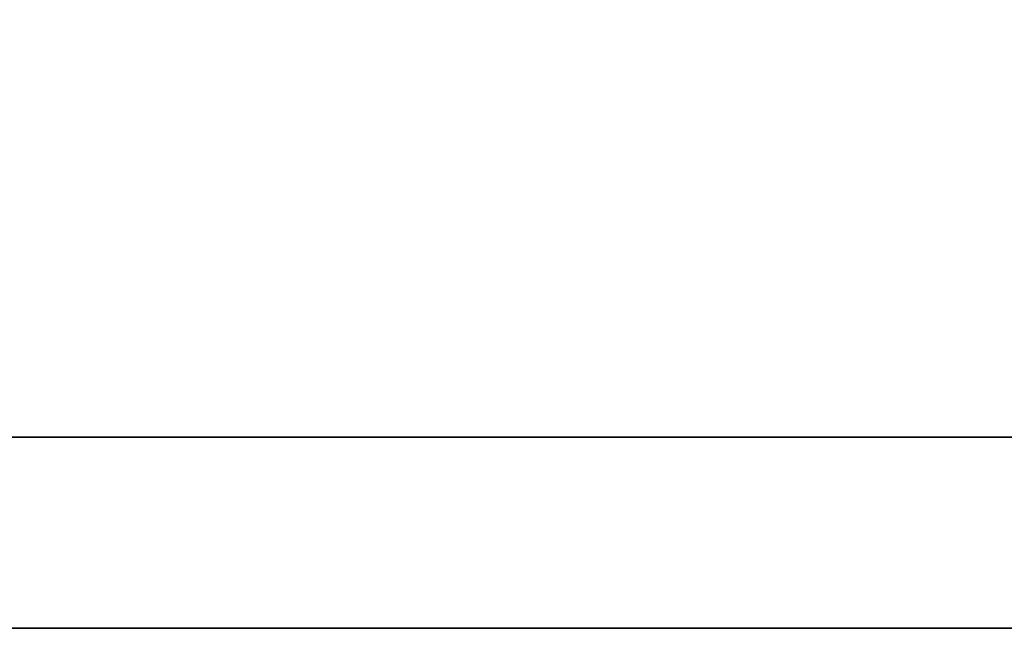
# Model space of a CAD drawing. Extents: x 903 to 1197, y 54 to 253.
# Tile 8 of 54: x 1126.073 to 1126.89, y 179.941 to 180.446. Entities that reach past the tile are written whole.
import ezdxf

# ---------------------------------------------------------------- set-up
doc = ezdxf.new("R2010")
doc.units = 0
doc.header["$MEASUREMENT"] = 0
doc.layers.add('DIM', color=4, linetype='CONTINUOUS')
doc.layers.add('layer 1', color=7, linetype='CONTINUOUS')

# ---------------------------------------------------------------- blocks, each defined once
blk = doc.blocks.new('TBI MOTION logo(完整正式版)')
at = {"layer": 'layer 1', "color": 22, "lineweight": 35}
blk.add_open_spline([(75.90875, -9.47875), (75.90875, -9.47875), (75.90875, -12.28625), (75.90875, -12.28625), (75.90875, -12.28625), (75.90875, -12.28625), (75.90875, -12.47875), (75.90875, -12.47875), (75.90875, -12.47875), (75.90875, -12.47875), (75.71625, -12.47875), (75.71625, -12.47875), (75.71625, -12.47875), (75.71625, -12.47875), (-88.32875, -12.47875), (-88.32875, -12.47875), (-88.32875, -12.47875), (-88.32875, -12.47875), (-88.32875, -13.29375), (-88.32875, -13.29375), (-88.32875, -13.29375), (-88.32875, -13.29375), (82.89125, -13.29375), (82.89125, -13.29375), (82.89125, -13.29375), (82.89125, -13.29375), (75.90875, -9.47875), (75.90875, -9.47875)], degree=3, knots=[0, 0, 0, 0, 0.1428571, 0.1428571, 0.1428571, 0.1428572, 0.2857143, 0.2857143, 0.2857143, 0.2857143, 0.4285714, 0.4285714, 0.4285714, 0.4285714, 0.5714286, 0.5714286, 0.5714286, 0.5714286, 0.7142857, 0.7142857, 0.7142857, 0.7142857, 0.8571429, 0.8571429, 0.8571429, 0.8571429, 1, 1, 1, 1], dxfattribs=at)

msp = doc.modelspace()

# ---------------------------------------------------------------- block references
at = {"layer": 'DIM', "xscale": 0.1943999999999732, "yscale": 0.1943999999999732, "zscale": 0.1943999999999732}
msp.add_blockref('TBI MOTION logo(完整正式版)', (1139.55133, 182.52556), dxfattribs=at)

doc.saveas('drawing.dxf')
